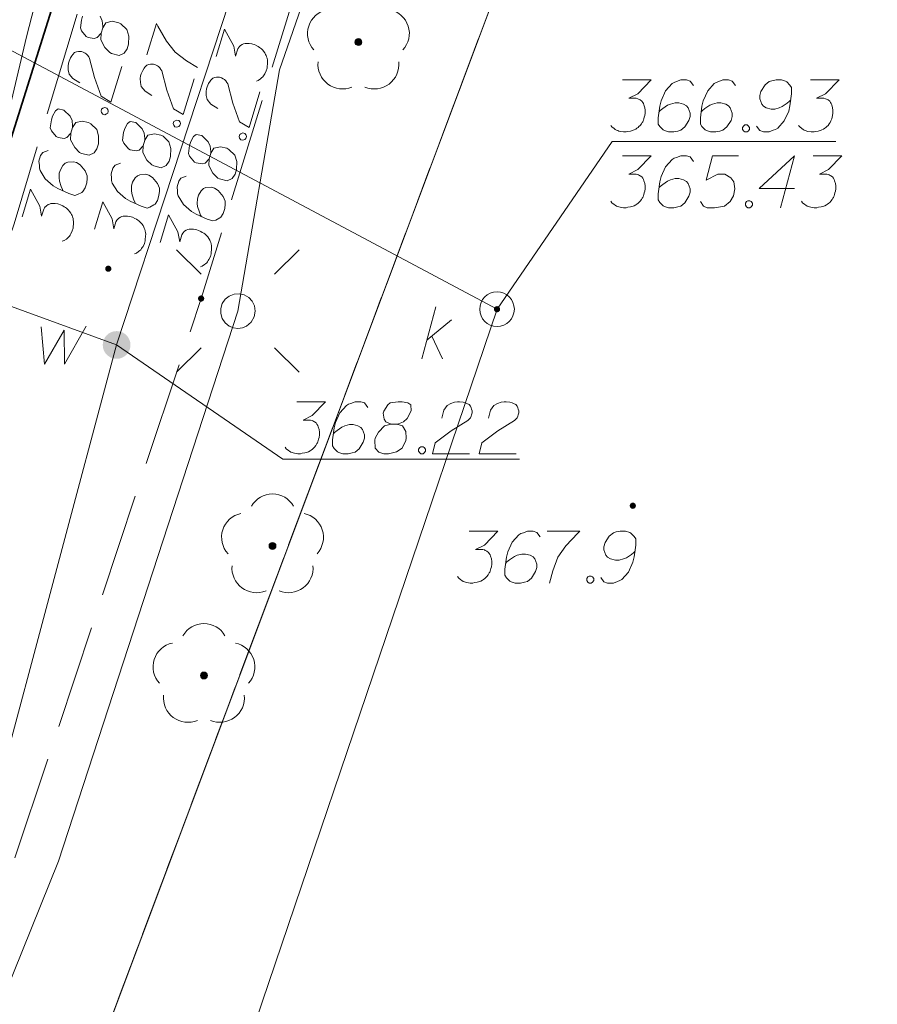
# Model space of a CAD drawing. Header units: metres. Extents: x 5554594 to 5556205, y 5636132 to 5636668.
# Tile 81 of 168: x 5555333 to 5555345, y 5636337 to 5636352. Entities that reach past the tile are written whole.
import ezdxf

# ---------------------------------------------------------------- set-up
doc = ezdxf.new("R2010")
doc.units = ezdxf.units.M
doc.header["$MEASUREMENT"] = 0
doc.header["$XCLIPFRAME"] = 0
for name, pattern in [('L_0_06', [2, 1.5, -0.5]), ('PRZER1-1', [2, 1, -1]), ('PRZER3-1', [4, 3, -1])]:
    doc.linetypes.add(name, pattern=pattern)
for name, color, linetype, lineweight in [('#digitalizacja', 7, 'Continuous', 18), ('#RASTER', 7, 'Continuous', 18), ('#skartowane', 7, 'Continuous', 18)]:
    doc.layers.add(name, color=color, linetype=linetype, lineweight=lineweight)
for name, color, linetype, lineweight, true_color in [('GESDZI', 18, 'Continuous', 18, 0x0a0909), ('GESKKL', 96, 'PRZER3-1', 18, 0x008000), ('GESUZY', 96, 'PRZER1-1', 18, 0x008000), ('GULENN', 1, 'Continuous', 18, 0xff0000), ('GUPEPI', 1, 'Continuous', 18, 0xff0000), ('GUPISL', 18, 'Continuous', 18, 0x0a0909)]:
    doc.layers.add(name, color=color, linetype=linetype, lineweight=lineweight, true_color=true_color)
picture_1 = doc.add_image_def('image1.tif', size_in_pixel=(18897, 11811))

# ---------------------------------------------------------------- blocks, each defined once
blk = doc.blocks.new('POINT')
blk.add_hatch(color=0).paths.add_polyline_path([(-0.000884, -0.0025), (-0.0025, -0.000884), (-0.0025, 0.000884), (0.000884, 0.0025), (0.0025, 0.000884), (0.0025, -0.000884), (0.000884, -0.0025)])
blk = doc.blocks.new('SUSM01_01_1')
at = {"color": 0, "flags": 128}
for points in [[(-0.353553, 0.353553), (-0.212132, 0.212132)], [(0.353553, 0.353553), (0.212132, 0.212132)], [(-0.353553, -0.353553), (-0.212132, -0.212132)], [(0.353553, -0.353553), (0.212132, -0.212132)]]:
    blk.add_lwpolyline(points, dxfattribs=at)
blk.add_lwpolyline([(0.1, 0), (0.093969, -0.034202), (0.076604, -0.064279), (0.05, -0.086603), (0.025882, -0.096593), (0, -0.1), (-0.025882, -0.096593), (-0.05, -0.086603), (-0.073305, -0.068017), (-0.090097, -0.043388), (-0.098883, -0.014904), (-0.098883, 0.014904), (-0.090097, 0.043388), (-0.073305, 0.068017), (-0.05, 0.086603), (-0.022252, 0.097493), (0.007473, 0.09972), (0.036534, 0.093087), (0.062349, 0.078183), (0.082624, 0.056332), (0.095557, 0.029476), (0.1, 0)], close=True, dxfattribs=at)
blk = doc.blocks.new('OBOP02_01')
at = {"linetype": 'Continuous', "lineweight": 18}
blk.add_hatch(color=0, dxfattribs=at).paths.add_polyline_path([(0, -0.1, 1), (0, 0.1, 1)])
at = {"color": 0, "linetype": 'Continuous', "lineweight": 18}
blk.add_circle((0, 0), 0.1, dxfattribs=at)
for centre, radius, start, end in [((0, 0.8), 0.7, 29.8459, 150.1541), ((-0.77, 0.25), 0.7, 101.6336, 222.6627), ((0.77, 0.25), 0.7, 317.3373, 78.3664), ((-0.46, -0.64), 0.71, 174.3693, 292.5572), ((0.46, -0.64), 0.71, 247.4428, 5.6307)]:
    blk.add_arc(centre, radius, start, end, dxfattribs=at)
blk = doc.blocks.new('*U1628')
at = {"layer": '#digitalizacja', "color": 36, "linetype": 'ByBlock', "lineweight": 18, "true_color": 0x7d3300}
for p, q in [((5555338.317, 5636346.662), (5555338.518, 5636347.412)), ((5555338.388, 5636346.928), (5555338.742, 5636347.223)), ((5555338.459, 5636346.987), (5555338.612, 5636346.662))]:
    blk.add_line(p, q, dxfattribs=at)

msp = doc.modelspace()

# ---------------------------------------------------------------- hatches: boundary and pattern name
at = {"layer": '#digitalizacja', "linetype": 'Continuous', "lineweight": 18}
h = msp.add_hatch(color=7, dxfattribs=at)
edge = h.paths.add_edge_path()
edge.add_arc((5555339.4, 5636347.376), 0.045, 0, 360)
at = {"layer": '#skartowane', "linetype": 'Continuous', "lineweight": 18}
h = msp.add_hatch(color=7, dxfattribs=at)
edge = h.paths.add_edge_path()
edge.add_arc((5555333.79, 5636347.96), 0.045, 0, 360)
h = msp.add_hatch(color=7, dxfattribs=at)
edge = h.paths.add_edge_path()
edge.add_arc((5555335.13, 5636347.53), 0.045, 0, 360)
h = msp.add_hatch(color=7, dxfattribs=at)
edge = h.paths.add_edge_path()
edge.add_arc((5555333.91, 5636346.86), 0.2, 0, 360)
h = msp.add_hatch(color=7, dxfattribs=at)
edge = h.paths.add_edge_path()
edge.add_arc((5555341.36, 5636344.54), 0.045, 0, 360)

# ---------------------------------------------------------------- linework, layer by layer
at = {"layer": '#digitalizacja', "color": 36, "linetype": 'Continuous', "lineweight": 18, "true_color": 0x7d3300}
msp.add_line((5555320.639, 5636357.369), (5555339.4, 5636347.376), dxfattribs=at)
at = {"layer": '#digitalizacja', "color": 5, "linetype": 'Continuous', "lineweight": 18, "flags": 128}
for points in [[(5555339.77, 5636363.092), (5555337.162, 5636356.758), (5555333.91, 5636346.86), (5555332.141, 5636340.262), (5555329.659, 5636333.256), (5555325.007, 5636321.927), (5555321.758, 5636311.173), (5555318.74, 5636301.601), (5555313.524, 5636290.896), (5555310.011, 5636284.703), (5555306.61, 5636278.7), (5555301.965, 5636267.989), (5555298.98, 5636260.79), (5555296.225, 5636254.68), (5555295.748, 5636253.835)], [(5555333.91, 5636346.86), (5555324.481, 5636350.299), (5555323.692, 5636349.194)]]:
    msp.add_lwpolyline(points, dxfattribs=at)
at = {"layer": '#digitalizacja', "color": 1, "linetype": 'Continuous', "lineweight": 18, "flags": 128}
msp.add_lwpolyline([(5555334.015, 5636356.755), (5555332.611, 5636351.307), (5555331.288, 5636345.712), (5555329.677, 5636340.612)], dxfattribs=at)
at = {"layer": '#digitalizacja', "color": 36, "linetype": 'Continuous', "lineweight": 18, "true_color": 0x7d3300, "flags": 128}
for points in [[(5555341.213, 5636350.685), (5555341.626, 5636350.685), (5555341.431, 5636350.484), (5555341.301, 5636350.419), (5555341.408, 5636350.419), (5555341.431, 5636350.413), (5555341.443, 5636350.407), (5555341.455, 5636350.401), (5555341.467, 5636350.395), (5555341.49, 5636350.378), (5555341.502, 5636350.36), (5555341.514, 5636350.342), (5555341.52, 5636350.325), (5555341.532, 5636350.283), (5555341.537, 5636350.248), (5555341.537, 5636350.23), (5555341.537, 5636350.206), (5555341.532, 5636350.171), (5555341.526, 5636350.147), (5555341.52, 5636350.124), (5555341.514, 5636350.106), (5555341.508, 5636350.094), (5555341.502, 5636350.082), (5555341.496, 5636350.071), (5555341.484, 5636350.053), (5555341.467, 5636350.029), (5555341.449, 5636350.012), (5555341.437, 5636350), (5555341.419, 5636349.988), (5555341.402, 5636349.976), (5555341.378, 5636349.964), (5555341.366, 5636349.958), (5555341.325, 5636349.947), (5555341.289, 5636349.941), (5555341.266, 5636349.935), (5555341.224, 5636349.935), (5555341.177, 5636349.941), (5555341.159, 5636349.947), (5555341.142, 5636349.953), (5555341.124, 5636349.958), (5555341.106, 5636349.97), (5555341.089, 5636349.982), (5555341.059, 5636350.006), (5555341.041, 5636350.029)], [(5555342.234, 5636350.602), (5555342.187, 5636350.667), (5555342.134, 5636350.685), (5555342.051, 5636350.685), (5555341.992, 5636350.661), (5555341.957, 5636350.649), (5555341.927, 5636350.632), (5555341.833, 5636350.525), (5555341.768, 5636350.384), (5555341.75, 5636350.307), (5555341.726, 5636350.136), (5555341.726, 5636350.047), (5555341.75, 5636350.012), (5555341.797, 5636349.964), (5555341.815, 5636349.953), (5555341.874, 5636349.935), (5555341.951, 5636349.935), (5555342.01, 5636349.947), (5555342.051, 5636349.958), (5555342.11, 5636350.006), (5555342.169, 5636350.1), (5555342.187, 5636350.159), (5555342.187, 5636350.206), (5555342.158, 5636350.283), (5555342.134, 5636350.313), (5555342.093, 5636350.336), (5555342.022, 5636350.354), (5555341.969, 5636350.354), (5555341.904, 5636350.336), (5555341.862, 5636350.319), (5555341.791, 5636350.271), (5555341.756, 5636350.242), (5555341.738, 5636350.224)], [(5555342.842, 5636350.602), (5555342.795, 5636350.667), (5555342.742, 5636350.685), (5555342.659, 5636350.685), (5555342.6, 5636350.661), (5555342.565, 5636350.649), (5555342.535, 5636350.632), (5555342.441, 5636350.525), (5555342.376, 5636350.384), (5555342.358, 5636350.307), (5555342.335, 5636350.136), (5555342.335, 5636350.047), (5555342.358, 5636350.012), (5555342.405, 5636349.964), (5555342.423, 5636349.953), (5555342.482, 5636349.935), (5555342.559, 5636349.935), (5555342.618, 5636349.947), (5555342.659, 5636349.958), (5555342.718, 5636350.006), (5555342.778, 5636350.1), (5555342.795, 5636350.159), (5555342.795, 5636350.206), (5555342.766, 5636350.283), (5555342.742, 5636350.313), (5555342.701, 5636350.336), (5555342.63, 5636350.354), (5555342.577, 5636350.354), (5555342.512, 5636350.336), (5555342.47, 5636350.319), (5555342.4, 5636350.271), (5555342.364, 5636350.242), (5555342.346, 5636350.224)], [(5555343.144, 5636350.017), (5555343.191, 5636349.953), (5555343.244, 5636349.935), (5555343.327, 5636349.935), (5555343.386, 5636349.958), (5555343.421, 5636349.97), (5555343.451, 5636349.988), (5555343.545, 5636350.094), (5555343.61, 5636350.236), (5555343.628, 5636350.313), (5555343.651, 5636350.484), (5555343.651, 5636350.573), (5555343.628, 5636350.608), (5555343.581, 5636350.655), (5555343.563, 5636350.667), (5555343.504, 5636350.685), (5555343.427, 5636350.685), (5555343.368, 5636350.673), (5555343.327, 5636350.661), (5555343.268, 5636350.614), (5555343.209, 5636350.519), (5555343.191, 5636350.46), (5555343.191, 5636350.413), (5555343.22, 5636350.336), (5555343.244, 5636350.307), (5555343.285, 5636350.283), (5555343.356, 5636350.265), (5555343.409, 5636350.265), (5555343.474, 5636350.283), (5555343.516, 5636350.301), (5555343.586, 5636350.348), (5555343.622, 5636350.378), (5555343.64, 5636350.395)], [(5555343.923, 5636350.685), (5555344.336, 5636350.685), (5555344.141, 5636350.484), (5555344.012, 5636350.419), (5555344.118, 5636350.419), (5555344.141, 5636350.413), (5555344.153, 5636350.407), (5555344.165, 5636350.401), (5555344.177, 5636350.395), (5555344.201, 5636350.378), (5555344.212, 5636350.36), (5555344.224, 5636350.342), (5555344.23, 5636350.325), (5555344.242, 5636350.283), (5555344.248, 5636350.248), (5555344.248, 5636350.23), (5555344.248, 5636350.206), (5555344.242, 5636350.171), (5555344.236, 5636350.147), (5555344.23, 5636350.124), (5555344.224, 5636350.106), (5555344.218, 5636350.094), (5555344.212, 5636350.082), (5555344.206, 5636350.071), (5555344.195, 5636350.053), (5555344.177, 5636350.029), (5555344.159, 5636350.012), (5555344.147, 5636350), (5555344.13, 5636349.988), (5555344.112, 5636349.976), (5555344.088, 5636349.964), (5555344.077, 5636349.958), (5555344.035, 5636349.947), (5555344, 5636349.941), (5555343.976, 5636349.935), (5555343.935, 5636349.935), (5555343.888, 5636349.941), (5555343.87, 5636349.947), (5555343.852, 5636349.953), (5555343.834, 5636349.958), (5555343.817, 5636349.97), (5555343.799, 5636349.982), (5555343.769, 5636350.006), (5555343.752, 5636350.029)], [(5555342.978, 5636350.035), (5555343.008, 5636350.035), (5555343.025, 5636350.023), (5555343.043, 5636350), (5555343.043, 5636349.97), (5555343.025, 5636349.947), (5555343.008, 5636349.935), (5555342.978, 5636349.935), (5555342.961, 5636349.947), (5555342.943, 5636349.97), (5555342.943, 5636350), (5555342.961, 5636350.023), (5555342.978, 5636350.035)], [(5555341.213, 5636349.591), (5555341.626, 5636349.591), (5555341.431, 5636349.39), (5555341.301, 5636349.325), (5555341.408, 5636349.325), (5555341.431, 5636349.319), (5555341.443, 5636349.313), (5555341.455, 5636349.307), (5555341.467, 5636349.301), (5555341.49, 5636349.284), (5555341.502, 5636349.266), (5555341.514, 5636349.248), (5555341.52, 5636349.23), (5555341.532, 5636349.189), (5555341.537, 5636349.154), (5555341.537, 5636349.136), (5555341.537, 5636349.112), (5555341.532, 5636349.077), (5555341.526, 5636349.053), (5555341.52, 5636349.03), (5555341.514, 5636349.012), (5555341.508, 5636349), (5555341.502, 5636348.988), (5555341.496, 5636348.976), (5555341.484, 5636348.959), (5555341.467, 5636348.935), (5555341.449, 5636348.917), (5555341.437, 5636348.906), (5555341.419, 5636348.894), (5555341.402, 5636348.882), (5555341.378, 5636348.87), (5555341.366, 5636348.864), (5555341.325, 5636348.852), (5555341.289, 5636348.847), (5555341.266, 5636348.841), (5555341.224, 5636348.841), (5555341.177, 5636348.847), (5555341.159, 5636348.852), (5555341.142, 5636348.858), (5555341.124, 5636348.864), (5555341.106, 5636348.876), (5555341.089, 5636348.888), (5555341.059, 5636348.911), (5555341.041, 5636348.935)], [(5555342.234, 5636349.508), (5555342.187, 5636349.573), (5555342.134, 5636349.591), (5555342.051, 5636349.591), (5555341.992, 5636349.567), (5555341.957, 5636349.555), (5555341.927, 5636349.537), (5555341.833, 5636349.431), (5555341.768, 5636349.289), (5555341.75, 5636349.213), (5555341.726, 5636349.041), (5555341.726, 5636348.953), (5555341.75, 5636348.917), (5555341.797, 5636348.87), (5555341.815, 5636348.858), (5555341.874, 5636348.841), (5555341.951, 5636348.841), (5555342.01, 5636348.852), (5555342.051, 5636348.864), (5555342.11, 5636348.911), (5555342.169, 5636349.006), (5555342.187, 5636349.065), (5555342.187, 5636349.112), (5555342.158, 5636349.189), (5555342.134, 5636349.219), (5555342.093, 5636349.242), (5555342.022, 5636349.26), (5555341.969, 5636349.26), (5555341.904, 5636349.242), (5555341.862, 5636349.224), (5555341.791, 5636349.177), (5555341.756, 5636349.148), (5555341.738, 5636349.13)], [(5555342.884, 5636349.591), (5555342.512, 5636349.591), (5555342.417, 5636349.236), (5555342.589, 5636349.325), (5555342.689, 5636349.325), (5555342.772, 5636349.272), (5555342.819, 5636349.213), (5555342.831, 5636349.112), (5555342.813, 5636349.012), (5555342.766, 5636348.929), (5555342.683, 5636348.864), (5555342.541, 5636348.841), (5555342.435, 5636348.841), (5555342.382, 5636348.864), (5555342.335, 5636348.929)], [(5555343.693, 5636349.118), (5555343.185, 5636349.118), (5555343.693, 5636349.591), (5555343.492, 5636348.841)], [(5555343.964, 5636349.591), (5555344.378, 5636349.591), (5555344.183, 5636349.39), (5555344.053, 5636349.325), (5555344.159, 5636349.325), (5555344.183, 5636349.319), (5555344.195, 5636349.313), (5555344.206, 5636349.307), (5555344.218, 5636349.301), (5555344.242, 5636349.284), (5555344.254, 5636349.266), (5555344.266, 5636349.248), (5555344.271, 5636349.23), (5555344.283, 5636349.189), (5555344.289, 5636349.154), (5555344.289, 5636349.136), (5555344.289, 5636349.112), (5555344.283, 5636349.077), (5555344.277, 5636349.053), (5555344.271, 5636349.03), (5555344.266, 5636349.012), (5555344.26, 5636349), (5555344.254, 5636348.988), (5555344.248, 5636348.976), (5555344.236, 5636348.959), (5555344.218, 5636348.935), (5555344.201, 5636348.917), (5555344.189, 5636348.906), (5555344.171, 5636348.894), (5555344.153, 5636348.882), (5555344.13, 5636348.87), (5555344.118, 5636348.864), (5555344.077, 5636348.852), (5555344.041, 5636348.847), (5555344.017, 5636348.841), (5555343.976, 5636348.841), (5555343.929, 5636348.847), (5555343.911, 5636348.852), (5555343.894, 5636348.858), (5555343.876, 5636348.864), (5555343.858, 5636348.876), (5555343.84, 5636348.888), (5555343.811, 5636348.911), (5555343.793, 5636348.935)], [(5555343.02, 5636348.941), (5555343.049, 5636348.941), (5555343.067, 5636348.929), (5555343.085, 5636348.906), (5555343.085, 5636348.876), (5555343.067, 5636348.852), (5555343.049, 5636348.841), (5555343.02, 5636348.841), (5555343.002, 5636348.852), (5555342.984, 5636348.876), (5555342.984, 5636348.906), (5555343.002, 5636348.929), (5555343.02, 5636348.941)], [(5555339.4, 5636347.376), (5555328.186, 5636314.312), (5555324.696, 5636304.376)]]:
    msp.add_lwpolyline(points, dxfattribs=at)
at = {"layer": '#digitalizacja', "color": 7, "linetype": 'Continuous', "lineweight": 18, "flags": 128}
msp.add_lwpolyline([(5555344.288, 5636349.796), (5555341.062, 5636349.796), (5555339.4, 5636347.376)], dxfattribs=at)
at = {"layer": '#digitalizacja', "color": 36, "linetype": 'Continuous', "lineweight": 18, "true_color": 0x7d3300}
msp.add_circle((5555339.4, 5636347.376), 0.25, dxfattribs=at)
at = {"layer": '#skartowane', "color": 7, "linetype": 'L_0_06', "lineweight": 18, "flags": 128}
msp.add_lwpolyline([(5555466.73, 5636461.06), (5555459.42, 5636465.04), (5555457.02, 5636465.41), (5555452.63, 5636465.61), (5555446.85, 5636465.37), (5555441.62, 5636464.51), (5555435.7, 5636462.77), (5555429.61, 5636460.27), (5555423.1, 5636457.3), (5555417.2, 5636453.95), (5555413.63, 5636451.67), (5555409.04, 5636447.68), (5555404.73, 5636443.33), (5555401.32, 5636439.67), (5555382.13, 5636416.99), (5555377.75, 5636411.8), (5555368.65, 5636401.73), (5555358.12, 5636389.68), (5555351.83, 5636382.05), (5555348.89, 5636378.21), (5555346.63, 5636374.93), (5555343.77, 5636370.29), (5555340.53, 5636363.52), (5555337.7, 5636355.88), (5555335.13, 5636347.53), (5555332.44, 5636339.45), (5555328.49, 5636328.74), (5555326.7, 5636324.3), (5555322.46, 5636312.61), (5555317.05, 5636297.8), (5555313.91, 5636289.91), (5555311.07, 5636291.5), (5555314.46, 5636298.64), (5555320.4, 5636315), (5555321.1, 5636318.34), (5555320.31, 5636318.97), (5555318.92, 5636319.26), (5555318.24, 5636323.4), (5555317.55, 5636325.21), (5555315.06, 5636326.83), (5555316.44, 5636329.16), (5555319.62, 5636328.9), (5555323.95, 5636328.36), (5555325.47, 5636329.83), (5555326.77, 5636332.37), (5555329.72, 5636340.51), (5555332.43, 5636348.61), (5555334.87, 5636356.71), (5555337.79, 5636364.47), (5555340.99, 5636371.16), (5555344.19, 5636376.65), (5555346.4, 5636379.74), (5555349.41, 5636383.74), (5555355.85, 5636391.61), (5555363.7, 5636400.4), (5555366.42, 5636403.59), (5555375.75, 5636414.19), (5555378.31, 5636418.36), (5555373.52, 5636420.79), (5555376.43, 5636424.38), (5555377.28, 5636425.23), (5555380.03, 5636423.16), (5555380.65, 5636423.75), (5555382.52, 5636422.14), (5555399.27, 5636441.57), (5555402.64, 5636445.3), (5555406.76, 5636449.37), (5555411.7, 5636453.77), (5555415.38, 5636456.22), (5555420.94, 5636459.52), (5555420.73, 5636460.05), (5555422.54, 5636460.95), (5555422.89, 5636460.42), (5555428.37, 5636462.98), (5555434.53, 5636465.46), (5555440.65, 5636467.74), (5555449.09, 5636469.87), (5555449.84, 5636470.61), (5555452.54, 5636472.11), (5555453.14, 5636471.36), (5555454.76, 5636472.78), (5555456.32, 5636474.81), (5555457.67, 5636477.44), (5555459.8, 5636481.39), (5555462.71, 5636485.66), (5555464.78, 5636483.78), (5555461.58, 5636479.17), (5555460.92, 5636476.08), (5555461.24, 5636473.64), (5555465.24, 5636467.56), (5555467.69, 5636464.02), (5555466.73, 5636461.06)], close=True, dxfattribs=at)
at = {"layer": '#skartowane', "color": 7, "linetype": 'Continuous', "lineweight": 35, "flags": 128}
msp.add_lwpolyline([(5555342.44, 5636375.56), (5555337.14, 5636364.97), (5555330.75, 5636344.64), (5555329.5, 5636340.62), (5555326.42, 5636332.58), (5555323.89, 5636329.63), (5555320.55, 5636330.09), (5555317.44, 5636331.54)], dxfattribs=at)
at = {"layer": '#skartowane', "color": 7, "linetype": 'Continuous', "lineweight": 18, "flags": 128}
for points in [[(5555333.42, 5636351.605), (5555333.403, 5636351.548), (5555333.387, 5636351.436), (5555333.405, 5636351.393), (5555333.473, 5636351.311), (5555333.5, 5636351.297), (5555333.588, 5636351.283), (5555333.629, 5636351.295), (5555333.685, 5636351.359), (5555333.68, 5636351.261), (5555333.739, 5636351.151), (5555333.811, 5636351.08), (5555333.837, 5636351.066), (5555333.946, 5636351.039), (5555334.018, 5636351.073), (5555334.061, 5636351.134), (5555334.082, 5636351.202), (5555334.086, 5636351.318), (5555334.059, 5636351.412), (5555333.972, 5636351.494), (5555333.94, 5636351.51), (5555333.848, 5636351.531), (5555333.755, 5636351.51), (5555333.709, 5636351.438)], [(5555333.685, 5636351.359), (5555333.709, 5636351.438), (5555333.71, 5636351.462), (5555333.702, 5636351.538), (5555333.672, 5636351.603)], [(5555334.348, 5636351.045), (5555334.484, 5636351.497), (5555334.504, 5636351.46), (5555334.63, 5636351.243), (5555334.754, 5636351.083), (5555334.92, 5636350.958), (5555335.076, 5636350.862)], [(5555335.348, 5636351.021), (5555335.468, 5636351.417), (5555335.604, 5636351.172), (5555335.628, 5636351.029), (5555335.659, 5636351.131), (5555335.672, 5636351.152), (5555335.681, 5636351.161), (5555335.69, 5636351.171), (5555335.699, 5636351.18), (5555335.723, 5636351.198), (5555335.743, 5636351.204), (5555335.763, 5636351.21), (5555335.782, 5636351.211), (5555335.825, 5636351.21), (5555335.861, 5636351.206), (5555335.878, 5636351.201), (5555335.9, 5636351.194), (5555335.932, 5636351.178), (5555335.953, 5636351.165), (5555335.974, 5636351.153), (5555335.989, 5636351.142), (5555335.999, 5636351.133), (5555336.009, 5636351.124), (5555336.018, 5636351.115), (5555336.032, 5636351.099), (5555336.049, 5636351.075), (5555336.061, 5636351.053), (5555336.069, 5636351.038), (5555336.075, 5636351.018), (5555336.081, 5636350.997), (5555336.086, 5636350.971), (5555336.088, 5636350.958), (5555336.088, 5636350.915), (5555336.083, 5636350.88), (5555336.082, 5636350.855), (5555336.07, 5636350.816), (5555336.051, 5636350.772), (5555336.04, 5636350.757), (5555336.029, 5636350.742), (5555336.018, 5636350.727), (5555336.002, 5636350.713), (5555335.986, 5636350.699), (5555335.954, 5636350.678), (5555335.927, 5636350.668)], [(5555333.377, 5636350.643), (5555333.278, 5636350.704), (5555333.224, 5636350.77), (5555333.211, 5636350.829), (5555333.209, 5636350.885), (5555333.215, 5636350.926), (5555333.224, 5636350.955), (5555333.245, 5636351.004), (5555333.266, 5636351.034), (5555333.277, 5636351.05), (5555333.304, 5636351.078), (5555333.332, 5636351.089), (5555333.358, 5636351.093), (5555333.377, 5636351.094), (5555333.401, 5636351.093), (5555333.429, 5636351.084), (5555333.456, 5636351.07), (5555333.471, 5636351.059), (5555333.49, 5636351.041), (5555333.508, 5636351.017), (5555333.52, 5636350.995), (5555333.591, 5636350.721), (5555333.689, 5636350.451), (5555333.829, 5636350.365), (5555333.984, 5636350.88)], [(5555334.419, 5636350.462), (5555334.32, 5636350.523), (5555334.266, 5636350.588), (5555334.253, 5636350.648), (5555334.251, 5636350.704), (5555334.257, 5636350.745), (5555334.266, 5636350.773), (5555334.287, 5636350.822), (5555334.308, 5636350.853), (5555334.319, 5636350.868), (5555334.346, 5636350.897), (5555334.374, 5636350.907), (5555334.4, 5636350.912), (5555334.419, 5636350.912), (5555334.443, 5636350.911), (5555334.471, 5636350.902), (5555334.498, 5636350.888), (5555334.513, 5636350.878), (5555334.532, 5636350.859), (5555334.55, 5636350.836), (5555334.562, 5636350.814), (5555334.633, 5636350.539), (5555334.731, 5636350.269), (5555334.872, 5636350.184), (5555335.027, 5636350.698)], [(5555335.37, 5636350.274), (5555335.271, 5636350.335), (5555335.217, 5636350.4), (5555335.204, 5636350.46), (5555335.203, 5636350.516), (5555335.209, 5636350.557), (5555335.217, 5636350.585), (5555335.238, 5636350.635), (5555335.26, 5636350.665), (5555335.271, 5636350.68), (5555335.298, 5636350.709), (5555335.326, 5636350.719), (5555335.352, 5636350.724), (5555335.37, 5636350.724), (5555335.394, 5636350.723), (5555335.423, 5636350.715), (5555335.449, 5636350.701), (5555335.465, 5636350.69), (5555335.484, 5636350.672), (5555335.501, 5636350.648), (5555335.513, 5636350.626), (5555335.585, 5636350.351), (5555335.682, 5636350.082), (5555335.823, 5636349.996), (5555335.978, 5636350.511)], [(5555333.686, 5636350.236), (5555333.694, 5636350.264), (5555333.711, 5636350.278), (5555333.738, 5636350.288), (5555333.767, 5636350.279), (5555333.784, 5636350.256), (5555333.79, 5636350.235), (5555333.782, 5636350.207), (5555333.765, 5636350.193), (5555333.738, 5636350.183), (5555333.709, 5636350.192), (5555333.692, 5636350.216), (5555333.686, 5636350.236)], [(5555333.25, 5636349.917), (5555333.274, 5636349.996), (5555333.275, 5636350.02), (5555333.268, 5636350.097), (5555333.238, 5636350.161), (5555333.147, 5636350.25), (5555333.066, 5636350.268), (5555333.026, 5636350.237), (5555332.985, 5636350.163), (5555332.968, 5636350.107), (5555332.953, 5636349.994), (5555332.971, 5636349.952), (5555333.039, 5636349.87), (5555333.065, 5636349.855), (5555333.154, 5636349.841), (5555333.194, 5636349.854), (5555333.25, 5636349.917), (5555333.246, 5636349.82), (5555333.305, 5636349.709), (5555333.376, 5636349.638), (5555333.403, 5636349.624), (5555333.512, 5636349.598), (5555333.584, 5636349.631), (5555333.627, 5636349.692), (5555333.647, 5636349.76), (5555333.651, 5636349.876), (5555333.624, 5636349.971), (5555333.538, 5636350.052), (5555333.506, 5636350.068), (5555333.413, 5636350.09), (5555333.321, 5636350.068), (5555333.274, 5636349.996)], [(5555334.293, 5636349.735), (5555334.316, 5636349.814), (5555334.317, 5636349.839), (5555334.31, 5636349.915), (5555334.28, 5636349.98), (5555334.189, 5636350.069), (5555334.108, 5636350.087), (5555334.068, 5636350.056), (5555334.028, 5636349.982), (5555334.01, 5636349.925), (5555333.995, 5636349.813), (5555334.013, 5636349.77), (5555334.081, 5636349.688), (5555334.107, 5636349.674), (5555334.196, 5636349.66), (5555334.236, 5636349.672), (5555334.293, 5636349.735), (5555334.288, 5636349.638), (5555334.347, 5636349.528), (5555334.418, 5636349.457), (5555334.445, 5636349.443), (5555334.554, 5636349.416), (5555334.626, 5636349.45), (5555334.669, 5636349.511), (5555334.689, 5636349.579), (5555334.693, 5636349.695), (5555334.666, 5636349.789), (5555334.58, 5636349.871), (5555334.548, 5636349.887), (5555334.456, 5636349.908), (5555334.363, 5636349.887), (5555334.316, 5636349.814)], [(5555334.728, 5636350.054), (5555334.736, 5636350.083), (5555334.753, 5636350.096), (5555334.78, 5636350.106), (5555334.809, 5636350.098), (5555334.826, 5636350.074), (5555334.832, 5636350.054), (5555334.824, 5636350.025), (5555334.808, 5636350.012), (5555334.78, 5636350.002), (5555334.751, 5636350.01), (5555334.734, 5636350.034), (5555334.728, 5636350.054)], [(5555335.244, 5636349.548), (5555335.268, 5636349.627), (5555335.269, 5636349.651), (5555335.261, 5636349.727), (5555335.231, 5636349.792), (5555335.141, 5636349.881), (5555335.06, 5636349.899), (5555335.02, 5636349.868), (5555334.979, 5636349.794), (5555334.962, 5636349.737), (5555334.946, 5636349.625), (5555334.964, 5636349.582), (5555335.032, 5636349.5), (5555335.059, 5636349.486), (5555335.147, 5636349.472), (5555335.188, 5636349.484), (5555335.244, 5636349.548), (5555335.239, 5636349.45), (5555335.298, 5636349.34), (5555335.37, 5636349.269), (5555335.396, 5636349.255), (5555335.505, 5636349.228), (5555335.577, 5636349.262), (5555335.62, 5636349.323), (5555335.641, 5636349.391), (5555335.645, 5636349.507), (5555335.618, 5636349.601), (5555335.531, 5636349.683), (5555335.499, 5636349.699), (5555335.407, 5636349.72), (5555335.314, 5636349.699), (5555335.268, 5636349.627)], [(5555335.679, 5636349.867), (5555335.688, 5636349.895), (5555335.704, 5636349.908), (5555335.732, 5636349.919), (5555335.76, 5636349.91), (5555335.778, 5636349.886), (5555335.784, 5636349.866), (5555335.775, 5636349.838), (5555335.759, 5636349.824), (5555335.731, 5636349.814), (5555335.703, 5636349.822), (5555335.685, 5636349.846), (5555335.679, 5636349.867)], [(5555332.921, 5636349.664), (5555332.846, 5636349.638), (5555332.813, 5636349.592), (5555332.789, 5636349.513), (5555332.795, 5636349.45), (5555332.796, 5636349.412), (5555332.805, 5636349.379), (5555332.879, 5636349.258), (5555332.996, 5636349.155), (5555333.064, 5636349.116), (5555333.222, 5636349.044), (5555333.306, 5636349.018), (5555333.347, 5636349.03), (5555333.406, 5636349.062), (5555333.422, 5636349.076), (5555333.457, 5636349.127), (5555333.479, 5636349.201), (5555333.484, 5636349.26), (5555333.485, 5636349.303), (5555333.457, 5636349.374), (5555333.383, 5636349.457), (5555333.332, 5636349.491), (5555333.287, 5636349.505), (5555333.205, 5636349.499), (5555333.17, 5636349.485), (5555333.135, 5636349.452), (5555333.098, 5636349.389), (5555333.082, 5636349.338), (5555333.081, 5636349.271), (5555333.086, 5636349.226), (5555333.11, 5636349.145), (5555333.128, 5636349.103), (5555333.14, 5636349.08)], [(5555333.964, 5636349.483), (5555333.888, 5636349.456), (5555333.855, 5636349.411), (5555333.832, 5636349.331), (5555333.837, 5636349.268), (5555333.838, 5636349.231), (5555333.847, 5636349.197), (5555333.921, 5636349.076), (5555334.038, 5636348.973), (5555334.107, 5636348.934), (5555334.264, 5636348.862), (5555334.349, 5636348.836), (5555334.389, 5636348.849), (5555334.448, 5636348.88), (5555334.465, 5636348.894), (5555334.499, 5636348.946), (5555334.521, 5636349.019), (5555334.527, 5636349.079), (5555334.527, 5636349.122), (5555334.499, 5636349.192), (5555334.426, 5636349.276), (5555334.374, 5636349.31), (5555334.329, 5636349.323), (5555334.247, 5636349.317), (5555334.212, 5636349.303), (5555334.177, 5636349.27), (5555334.14, 5636349.208), (5555334.124, 5636349.157), (5555334.123, 5636349.09), (5555334.128, 5636349.045), (5555334.152, 5636348.963), (5555334.171, 5636348.921), (5555334.182, 5636348.899)], [(5555334.915, 5636349.295), (5555334.839, 5636349.269), (5555334.807, 5636349.223), (5555334.783, 5636349.144), (5555334.789, 5636349.08), (5555334.79, 5636349.043), (5555334.798, 5636349.01), (5555334.873, 5636348.889), (5555334.99, 5636348.785), (5555335.058, 5636348.746), (5555335.215, 5636348.674), (5555335.3, 5636348.649), (5555335.341, 5636348.661), (5555335.4, 5636348.693), (5555335.416, 5636348.706), (5555335.45, 5636348.758), (5555335.472, 5636348.831), (5555335.478, 5636348.891), (5555335.479, 5636348.934), (5555335.45, 5636349.004), (5555335.377, 5636349.088), (5555335.325, 5636349.122), (5555335.28, 5636349.136), (5555335.198, 5636349.13), (5555335.163, 5636349.116), (5555335.129, 5636349.083), (5555335.091, 5636349.02), (5555335.076, 5636348.969), (5555335.074, 5636348.902), (5555335.079, 5636348.857), (5555335.104, 5636348.776), (5555335.122, 5636348.733), (5555335.134, 5636348.711)], [(5555332.548, 5636348.71), (5555332.667, 5636349.106), (5555332.803, 5636348.861), (5555332.828, 5636348.718), (5555332.858, 5636348.82), (5555332.871, 5636348.841), (5555332.88, 5636348.851), (5555332.889, 5636348.86), (5555332.898, 5636348.87), (5555332.922, 5636348.887), (5555332.942, 5636348.893), (5555332.962, 5636348.9), (5555332.981, 5636348.9), (5555333.024, 5636348.9), (5555333.06, 5636348.895), (5555333.077, 5636348.89), (5555333.099, 5636348.883), (5555333.132, 5636348.867), (5555333.152, 5636348.855), (5555333.173, 5636348.842), (5555333.189, 5636348.832), (5555333.198, 5636348.823), (5555333.208, 5636348.813), (5555333.217, 5636348.804), (5555333.231, 5636348.788), (5555333.249, 5636348.764), (5555333.26, 5636348.742), (5555333.268, 5636348.727), (5555333.274, 5636348.707), (5555333.281, 5636348.687), (5555333.285, 5636348.661), (5555333.287, 5636348.648), (5555333.287, 5636348.605), (5555333.282, 5636348.569), (5555333.281, 5636348.545), (5555333.269, 5636348.505), (5555333.25, 5636348.462), (5555333.239, 5636348.446), (5555333.228, 5636348.431), (5555333.218, 5636348.416), (5555333.201, 5636348.402), (5555333.185, 5636348.389), (5555333.154, 5636348.367), (5555333.126, 5636348.357)], [(5555333.59, 5636348.529), (5555333.709, 5636348.924), (5555333.845, 5636348.68), (5555333.87, 5636348.537), (5555333.9, 5636348.638), (5555333.913, 5636348.659), (5555333.922, 5636348.669), (5555333.931, 5636348.679), (5555333.94, 5636348.688), (5555333.964, 5636348.706), (5555333.984, 5636348.712), (5555334.005, 5636348.718), (5555334.023, 5636348.719), (5555334.066, 5636348.718), (5555334.102, 5636348.713), (5555334.119, 5636348.708), (5555334.141, 5636348.702), (5555334.174, 5636348.686), (5555334.195, 5636348.673), (5555334.216, 5636348.661), (5555334.231, 5636348.65), (5555334.24, 5636348.641), (5555334.25, 5636348.632), (5555334.26, 5636348.623), (5555334.273, 5636348.606), (5555334.291, 5636348.583), (5555334.302, 5636348.561), (5555334.31, 5636348.546), (5555334.317, 5636348.525), (5555334.323, 5636348.505), (5555334.327, 5636348.479), (5555334.33, 5636348.466), (5555334.329, 5636348.423), (5555334.324, 5636348.387), (5555334.323, 5636348.363), (5555334.311, 5636348.324), (5555334.292, 5636348.28), (5555334.281, 5636348.265), (5555334.27, 5636348.25), (5555334.26, 5636348.234), (5555334.243, 5636348.221), (5555334.227, 5636348.207), (5555334.196, 5636348.186), (5555334.168, 5636348.175)], [(5555334.541, 5636348.341), (5555334.66, 5636348.737), (5555334.796, 5636348.492), (5555334.821, 5636348.349), (5555334.852, 5636348.451), (5555334.864, 5636348.472), (5555334.873, 5636348.481), (5555334.882, 5636348.491), (5555334.891, 5636348.5), (5555334.915, 5636348.518), (5555334.936, 5636348.524), (5555334.956, 5636348.53), (5555334.975, 5636348.531), (5555335.018, 5636348.53), (5555335.053, 5636348.526), (5555335.07, 5636348.521), (5555335.093, 5636348.514), (5555335.125, 5636348.498), (5555335.146, 5636348.485), (5555335.167, 5636348.473), (5555335.182, 5636348.462), (5555335.192, 5636348.453), (5555335.201, 5636348.444), (5555335.211, 5636348.435), (5555335.225, 5636348.419), (5555335.242, 5636348.395), (5555335.254, 5636348.373), (5555335.262, 5636348.358), (5555335.268, 5636348.338), (5555335.274, 5636348.317), (5555335.279, 5636348.291), (5555335.281, 5636348.278), (5555335.28, 5636348.235), (5555335.276, 5636348.2), (5555335.275, 5636348.175), (5555335.263, 5636348.136), (5555335.243, 5636348.092), (5555335.233, 5636348.077), (5555335.222, 5636348.062), (5555335.211, 5636348.047), (5555335.195, 5636348.033), (5555335.178, 5636348.019), (5555335.147, 5636347.998), (5555335.119, 5636347.988)], [(5555332.82, 5636347.12), (5555332.868, 5636346.582), (5555333.151, 5636347.072), (5555333.157, 5636346.582), (5555333.47, 5636347.131)], [(5555339.725, 5636345.214), (5555336.307, 5636345.214), (5555333.91, 5636346.86)], [(5555339, 5636344.174), (5555339.414, 5636344.174), (5555339.219, 5636343.973), (5555339.089, 5636343.908), (5555339.195, 5636343.908), (5555339.219, 5636343.902), (5555339.23, 5636343.896), (5555339.242, 5636343.89), (5555339.254, 5636343.884), (5555339.278, 5636343.867), (5555339.289, 5636343.849), (5555339.301, 5636343.831), (5555339.307, 5636343.813), (5555339.319, 5636343.772), (5555339.325, 5636343.737), (5555339.325, 5636343.719), (5555339.325, 5636343.695), (5555339.319, 5636343.66), (5555339.313, 5636343.636), (5555339.307, 5636343.613), (5555339.301, 5636343.595), (5555339.295, 5636343.583), (5555339.289, 5636343.571), (5555339.284, 5636343.56), (5555339.272, 5636343.542), (5555339.254, 5636343.518), (5555339.236, 5636343.501), (5555339.225, 5636343.489), (5555339.207, 5636343.477), (5555339.189, 5636343.465), (5555339.166, 5636343.453), (5555339.154, 5636343.447), (5555339.112, 5636343.436), (5555339.077, 5636343.43), (5555339.053, 5636343.424), (5555339.012, 5636343.424), (5555338.965, 5636343.43), (5555338.947, 5636343.436), (5555338.929, 5636343.441), (5555338.912, 5636343.447), (5555338.894, 5636343.459), (5555338.876, 5636343.471), (5555338.847, 5636343.495), (5555338.829, 5636343.518)], [(5555340.022, 5636344.091), (5555339.974, 5636344.156), (5555339.921, 5636344.174), (5555339.839, 5636344.174), (5555339.78, 5636344.15), (5555339.744, 5636344.138), (5555339.715, 5636344.121), (5555339.62, 5636344.014), (5555339.555, 5636343.873), (5555339.537, 5636343.796), (5555339.514, 5636343.624), (5555339.514, 5636343.536), (5555339.537, 5636343.501), (5555339.585, 5636343.453), (5555339.602, 5636343.441), (5555339.662, 5636343.424), (5555339.738, 5636343.424), (5555339.797, 5636343.436), (5555339.839, 5636343.447), (5555339.898, 5636343.495), (5555339.957, 5636343.589), (5555339.974, 5636343.648), (5555339.974, 5636343.695), (5555339.945, 5636343.772), (5555339.921, 5636343.802), (5555339.88, 5636343.825), (5555339.809, 5636343.843), (5555339.756, 5636343.843), (5555339.691, 5636343.825), (5555339.65, 5636343.808), (5555339.579, 5636343.76), (5555339.543, 5636343.731), (5555339.526, 5636343.713)], [(5555340.122, 5636344.174), (5555340.594, 5636344.174), (5555340.565, 5636344.144), (5555340.394, 5636343.961), (5555340.276, 5636343.796), (5555340.205, 5636343.601), (5555340.157, 5636343.424)], [(5555340.896, 5636343.506), (5555340.943, 5636343.441), (5555340.996, 5636343.424), (5555341.079, 5636343.424), (5555341.138, 5636343.447), (5555341.173, 5636343.459), (5555341.203, 5636343.477), (5555341.297, 5636343.583), (5555341.362, 5636343.725), (5555341.38, 5636343.802), (5555341.403, 5636343.973), (5555341.403, 5636344.061), (5555341.38, 5636344.097), (5555341.333, 5636344.144), (5555341.315, 5636344.156), (5555341.256, 5636344.174), (5555341.179, 5636344.174), (5555341.12, 5636344.162), (5555341.079, 5636344.15), (5555341.02, 5636344.103), (5555340.961, 5636344.008), (5555340.943, 5636343.949), (5555340.943, 5636343.902), (5555340.972, 5636343.825), (5555340.996, 5636343.796), (5555341.037, 5636343.772), (5555341.108, 5636343.754), (5555341.161, 5636343.754), (5555341.226, 5636343.772), (5555341.268, 5636343.79), (5555341.339, 5636343.837), (5555341.374, 5636343.867), (5555341.392, 5636343.884)], [(5555340.73, 5636343.524), (5555340.76, 5636343.524), (5555340.777, 5636343.512), (5555340.795, 5636343.489), (5555340.795, 5636343.459), (5555340.777, 5636343.436), (5555340.76, 5636343.424), (5555340.73, 5636343.424), (5555340.713, 5636343.436), (5555340.695, 5636343.459), (5555340.695, 5636343.489), (5555340.713, 5636343.512), (5555340.73, 5636343.524)]]:
    msp.add_lwpolyline(points, dxfattribs=at)
at = {"layer": '#skartowane', "color": 5, "linetype": 'Continuous', "lineweight": 18, "flags": 128}
for points in [[(5555336.513, 5636346.041), (5555336.926, 5636346.041), (5555336.731, 5636345.84), (5555336.601, 5636345.775), (5555336.708, 5636345.775), (5555336.731, 5636345.769), (5555336.743, 5636345.763), (5555336.755, 5636345.757), (5555336.767, 5636345.751), (5555336.79, 5636345.734), (5555336.802, 5636345.716), (5555336.814, 5636345.698), (5555336.82, 5636345.681), (5555336.832, 5636345.639), (5555336.838, 5636345.604), (5555336.838, 5636345.586), (5555336.838, 5636345.562), (5555336.832, 5636345.527), (5555336.826, 5636345.503), (5555336.82, 5636345.48), (5555336.814, 5636345.462), (5555336.808, 5636345.45), (5555336.802, 5636345.439), (5555336.796, 5636345.427), (5555336.785, 5636345.409), (5555336.767, 5636345.385), (5555336.749, 5636345.368), (5555336.737, 5636345.356), (5555336.72, 5636345.344), (5555336.702, 5636345.332), (5555336.678, 5636345.32), (5555336.666, 5636345.314), (5555336.625, 5636345.303), (5555336.59, 5636345.297), (5555336.566, 5636345.291), (5555336.525, 5636345.291), (5555336.477, 5636345.297), (5555336.46, 5636345.303), (5555336.442, 5636345.309), (5555336.424, 5636345.314), (5555336.407, 5636345.326), (5555336.389, 5636345.338), (5555336.359, 5636345.362), (5555336.342, 5636345.385)], [(5555337.534, 5636345.958), (5555337.487, 5636346.023), (5555337.434, 5636346.041), (5555337.351, 5636346.041), (5555337.292, 5636346.017), (5555337.257, 5636346.005), (5555337.227, 5636345.988), (5555337.133, 5636345.881), (5555337.068, 5636345.74), (5555337.05, 5636345.663), (5555337.027, 5636345.492), (5555337.027, 5636345.403), (5555337.05, 5636345.368), (5555337.097, 5636345.32), (5555337.115, 5636345.309), (5555337.174, 5636345.291), (5555337.251, 5636345.291), (5555337.31, 5636345.303), (5555337.351, 5636345.314), (5555337.41, 5636345.362), (5555337.47, 5636345.456), (5555337.487, 5636345.515), (5555337.487, 5636345.562), (5555337.458, 5636345.639), (5555337.434, 5636345.669), (5555337.393, 5636345.692), (5555337.322, 5636345.71), (5555337.269, 5636345.71), (5555337.204, 5636345.692), (5555337.162, 5636345.675), (5555337.092, 5636345.627), (5555337.056, 5636345.598), (5555337.038, 5636345.58)], [(5555337.871, 5636345.716), (5555337.954, 5636345.716), (5555337.977, 5636345.722), (5555338.048, 5636345.751), (5555338.101, 5636345.799), (5555338.16, 5636345.911), (5555338.154, 5636345.994), (5555338.113, 5636346.023), (5555338.03, 5636346.041), (5555337.971, 5636346.041), (5555337.859, 5636346.023), (5555337.824, 5636345.994), (5555337.765, 5636345.905), (5555337.759, 5636345.875), (5555337.771, 5636345.787), (5555337.794, 5636345.751), (5555337.871, 5636345.716), (5555337.777, 5636345.692), (5555337.688, 5636345.604), (5555337.641, 5636345.515), (5555337.635, 5636345.486), (5555337.641, 5636345.373), (5555337.694, 5636345.314), (5555337.765, 5636345.291), (5555337.836, 5636345.291), (5555337.948, 5636345.32), (5555338.03, 5636345.373), (5555338.084, 5636345.48), (5555338.09, 5636345.515), (5555338.084, 5636345.61), (5555338.036, 5636345.692), (5555337.954, 5636345.716)], [(5555338.603, 5636345.805), (5555338.633, 5636345.917), (5555338.68, 5636345.988), (5555338.733, 5636346.017), (5555338.786, 5636346.035), (5555338.828, 5636346.041), (5555338.857, 5636346.041), (5555338.91, 5636346.035), (5555338.946, 5636346.023), (5555338.963, 5636346.017), (5555338.999, 5636345.999), (5555339.017, 5636345.976), (5555339.028, 5636345.952), (5555339.034, 5636345.935), (5555339.04, 5636345.911), (5555339.04, 5636345.881), (5555339.034, 5636345.852), (5555339.028, 5636345.834), (5555339.017, 5636345.81), (5555338.999, 5636345.787), (5555338.981, 5636345.769), (5555338.739, 5636345.622), (5555338.509, 5636345.45), (5555338.467, 5636345.291), (5555339.005, 5636345.291)], [(5555339.276, 5636345.805), (5555339.306, 5636345.917), (5555339.353, 5636345.988), (5555339.406, 5636346.017), (5555339.459, 5636346.035), (5555339.501, 5636346.041), (5555339.53, 5636346.041), (5555339.583, 5636346.035), (5555339.619, 5636346.023), (5555339.637, 5636346.017), (5555339.672, 5636345.999), (5555339.69, 5636345.976), (5555339.702, 5636345.952), (5555339.707, 5636345.935), (5555339.713, 5636345.911), (5555339.713, 5636345.881), (5555339.707, 5636345.852), (5555339.702, 5636345.834), (5555339.69, 5636345.81), (5555339.672, 5636345.787), (5555339.654, 5636345.769), (5555339.412, 5636345.622), (5555339.182, 5636345.45), (5555339.141, 5636345.291), (5555339.678, 5636345.291)], [(5555338.302, 5636345.391), (5555338.332, 5636345.391), (5555338.349, 5636345.379), (5555338.367, 5636345.356), (5555338.367, 5636345.326), (5555338.349, 5636345.303), (5555338.332, 5636345.291), (5555338.302, 5636345.291), (5555338.284, 5636345.303), (5555338.267, 5636345.326), (5555338.267, 5636345.356), (5555338.284, 5636345.379), (5555338.302, 5636345.391)]]:
    msp.add_lwpolyline(points, dxfattribs=at)
at = {"layer": '#skartowane', "color": 96}
for p in [(5555337.4, 5636351.23), (5555336.16, 5636343.96), (5555335.17, 5636342.09)]:
    msp.add_point(p, dxfattribs=at)
at = {"layer": 'GESDZI', "color": 96, "linetype": 'Continuous', "lineweight": 18, "flags": 128}
for points in [[(5555325.26, 5636314.3), (5555342.54, 5636360.36), (5555356.08, 5636382.6), (5555384.32, 5636411.24), (5555401.076, 5636390.282), (5555395.519, 5636378.339), (5555392.657, 5636365.659), (5555388.979, 5636354.029)], [(5555356.08, 5636382.6), (5555342.54, 5636360.36), (5555325.26, 5636314.3), (5555323.65, 5636312.16), (5555321.55, 5636300.85), (5555316.27, 5636290.41), (5555313.36, 5636286.16), (5555307.64, 5636279.94), (5555302.66, 5636268.89), (5555289.79, 5636240.47), (5555285.05, 5636232.31), (5555280.777, 5636227.568), (5555269.6, 5636229.495), (5555252.779, 5636239.857), (5555235.065, 5636250.769), (5555217.688, 5636259.628), (5555207.115, 5636262.659), (5555196.152, 5636261.309), (5555188.125, 5636254.905), (5555186.351, 5636245.801), (5555184.846, 5636238.084), (5555184.758, 5636205.86), (5555186.215, 5636197.478)]]:
    msp.add_lwpolyline(points, dxfattribs=at)
at = {"layer": 'GESKKL', "color": 96, "linetype": 'PRZER3-1', "lineweight": 18, "ltscale": 0.5, "true_color": 0x008000}
msp.add_lwpolyline([(5555388.979, 5636354.029), (5555392.657, 5636365.659), (5555395.519, 5636378.339), (5555401.076, 5636390.282), (5555384.32, 5636411.24), (5555356.08, 5636382.6), (5555342.54, 5636360.36), (5555325.26, 5636314.3), (5555327.28, 5636313.21), (5555358.339, 5636293.784), (5555360.401, 5636298.993), (5555368.852, 5636315.791), (5555371.456, 5636320.171)], dxfattribs=at)
at = {"layer": 'GESUZY', "color": 96, "linetype": 'PRZER1-1', "lineweight": 18, "ltscale": 0.5, "true_color": 0x008000}
for points in [[(5555388.979, 5636354.029), (5555392.657, 5636365.659), (5555395.519, 5636378.339), (5555401.076, 5636390.282), (5555384.32, 5636411.24), (5555356.08, 5636382.6), (5555342.54, 5636360.36), (5555325.26, 5636314.3), (5555327.28, 5636313.21), (5555358.339, 5636293.784), (5555360.401, 5636298.993), (5555368.852, 5636315.791), (5555371.456, 5636320.171)], [(5555254.635, 5636238.709), (5555259.12, 5636235.95), (5555269.6, 5636229.495), (5555274.29, 5636228.681), (5555280.777, 5636227.568), (5555285.05, 5636232.31), (5555289.79, 5636240.47), (5555302.66, 5636268.89), (5555307.64, 5636279.94), (5555313.36, 5636286.16), (5555316.27, 5636290.41), (5555321.55, 5636300.85), (5555323.65, 5636312.16), (5555325.26, 5636314.3), (5555342.54, 5636360.36), (5555356.08, 5636382.6)]]:
    msp.add_lwpolyline(points, dxfattribs=at)
at = {"layer": 'GULENN', "color": 1, "linetype": 'Continuous', "lineweight": 18, "true_color": 0xff0000, "flags": 128}
msp.add_lwpolyline([(5555305.505, 5636281.74), (5555310.95, 5636292.03), (5555311.4, 5636292.81), (5555313.3, 5636296.19), (5555317.83, 5636308.64), (5555320.12, 5636315.12), (5555321.05, 5636318.7), (5555324.99, 5636317.82), (5555325.46, 5636318.77), (5555330.45, 5636332.92), (5555333.07, 5636339.41), (5555335.66, 5636347.35), (5555336.26, 5636350.83), (5555340.12, 5636361.93), (5555345.05, 5636370.93), (5555348.48, 5636377.1), (5555354.25, 5636384.94), (5555359.73, 5636391.01), (5555379.46, 5636412.66), (5555385.36, 5636419.22), (5555390.59, 5636425.39)], dxfattribs=at)

# ---------------------------------------------------------------- block references
at = {"layer": '#digitalizacja', "color": 36, "linetype": 'Continuous', "lineweight": 18, "true_color": 0x7d3300}
msp.add_blockref('*U1628', (0, 0), dxfattribs=at)
at = {"layer": '#skartowane', "color": 96, "linetype": 'Continuous', "xscale": 0.5, "yscale": 0.5, "zscale": 0.5}
for p in [(5555337.4, 5636351.23), (5555336.16, 5636343.96), (5555335.17, 5636342.09)]:
    msp.add_blockref('OBOP02_01', p, dxfattribs=at)
at = {"layer": 'GUPEPI', "color": 1, "lineweight": 18, "true_color": 0xff0000, "rotation": 90}
for p in [(5555336.26, 5636350.83), (5555333.07, 5636339.41)]:
    msp.add_blockref('POINT', p, dxfattribs=at)
at = {"layer": 'GUPISL', "color": 7, "lineweight": 18, "xscale": 2.499999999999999, "yscale": 2.499999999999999, "zscale": 2.499999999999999, "rotation": 359.9999974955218}
msp.add_blockref('SUSM01_01_1', (5555335.66, 5636347.35), dxfattribs=at)

# ---------------------------------------------------------------- pictures from other files: only their frames are drawn
at = {"layer": '#RASTER', "color": 252, "linetype": 'Continuous', "lineweight": 18}
image = msp.add_image(picture_1, insert=(5554593.51, 5636131.7), size_in_units=(811.166, 518.086), dxfattribs=at)
image.set_boundary_path([(-0.5, -0.5), (-0.5, 11810.5), (18896.5, 11810.5), (18896.5, -0.5), (-0.5, -0.5)])
image.dxf.flags = 15

doc.saveas('drawing.dxf')
